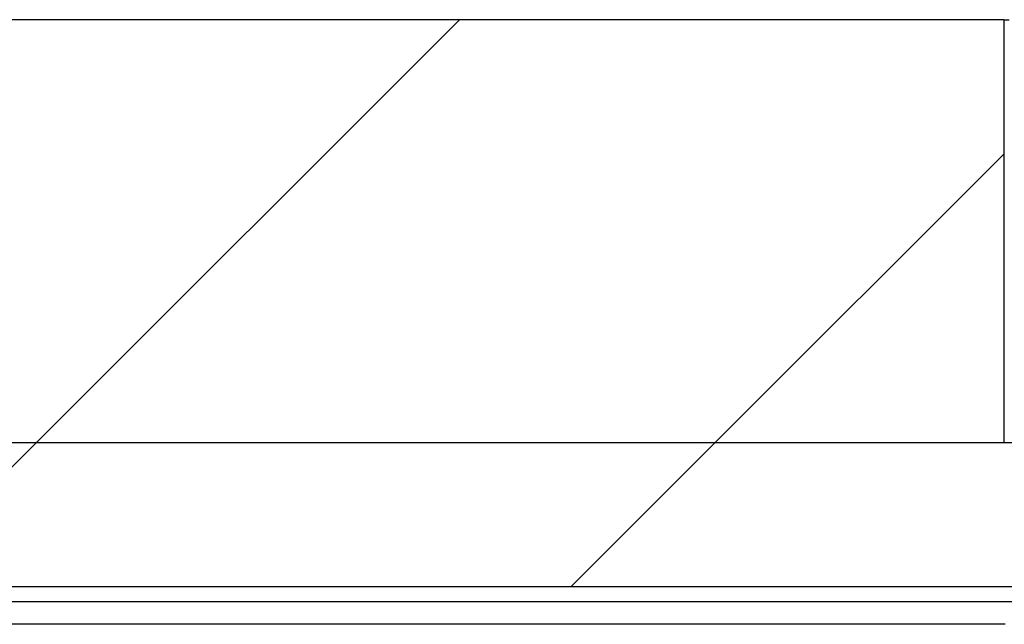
# Model space of a CAD drawing. Header units: millimetres. Extents: x 0 to 297, y 0 to 210.
# Tile 12 of 49: x 135.6 to 142.11, y 85.11 to 89.11. Entities that reach past the tile are written whole.
import ezdxf

# ---------------------------------------------------------------- set-up
doc = ezdxf.new("R2010")
doc.units = ezdxf.units.MM
doc.layers.add('图层0', color=7, linetype='Continuous', lineweight=25)

msp = doc.modelspace()

# ---------------------------------------------------------------- hatches: boundary and pattern name
at = {"linetype": 'Continuous', "lineweight": 18}
h = msp.add_hatch(dxfattribs=at)
h.set_pattern_fill('ANSI31', style=0)
edge = h.paths.add_edge_path(flags=0)
edge.add_spline(control_points=[(145.8824, 85.3645), (145.9157, 85.3979), (145.949, 85.4313), (145.9824, 85.4646)], knot_values=[0.000001, 0.000001, 0.000001, 0.000001, 0.000284, 0.000284, 0.000284, 0.000284], weights=[1, 1, 1, 1], degree=3, periodic=0)
edge.add_line((145.9824, 85.4646), (145.9824, 86.2139))
edge.add_spline(control_points=[(145.9824, 86.2139), (145.949, 86.2473), (145.9157, 86.2806), (145.8824, 86.314)], knot_values=[0.002362, 0.002362, 0.002362, 0.002362, 0.002645, 0.002645, 0.002645, 0.002645], weights=[1, 1, 1, 1], degree=3, periodic=0)
edge.add_line((145.8824, 86.314), (128.5824, 86.314))
edge.add_spline(control_points=[(128.5824, 86.314), (128.549, 86.2806), (128.5157, 86.2473), (128.4824, 86.2139)], knot_values=[0.000001, 0.000001, 0.000001, 0.000001, 0.000284, 0.000284, 0.000284, 0.000284], weights=[1, 1, 1, 1], degree=3, periodic=0)
edge.add_line((128.4824, 86.2139), (128.4824, 85.4646))
edge.add_spline(control_points=[(128.4824, 85.4646), (128.5157, 85.4313), (128.549, 85.3979), (128.5824, 85.3645)], knot_values=[0.002362, 0.002362, 0.002362, 0.002362, 0.002645, 0.002645, 0.002645, 0.002645], weights=[1, 1, 1, 1], degree=3, periodic=0)
edge.add_line((128.5824, 85.3645), (145.8824, 85.3645))
at = {"layer": '图层0', "linetype": 'Continuous', "lineweight": 18}
h = msp.add_hatch(dxfattribs=at)
h.set_pattern_fill('ANSI31', color=256, angle=3e-322, style=0)
h.paths.add_polyline_path([(132.6066, 86.3143), (142.1069, 86.3143), (142.1069, 89.1143), (132.6066, 89.1143)], flags=0)

# ---------------------------------------------------------------- linework, layer by layer
at = {"color": 7, "linetype": 'Continuous', "lineweight": 25}
for p, q in [((142.1069, 89.1143), (132.6066, 89.1143)), ((142.1069, 89.1143), (142.1069, 86.3143)), ((142.1069, 89.1143), (142.1415, 89.1143)), ((145.8824, 86.314), (128.5824, 86.314)), ((142.1069, 86.3143), (132.6066, 86.3143)), ((144.6066, 86.3143), (142.1069, 86.3143)), ((128.5824, 85.3645), (145.8824, 85.3645)), ((128.5824, 85.3643), (145.8824, 85.3643)), ((132.5024, 85.2643), (142.2111, 85.2643)), ((142.1168, 85.1143), (132.5967, 85.1143))]:
    msp.add_line(p, q, dxfattribs=at)

doc.saveas('drawing.dxf')
